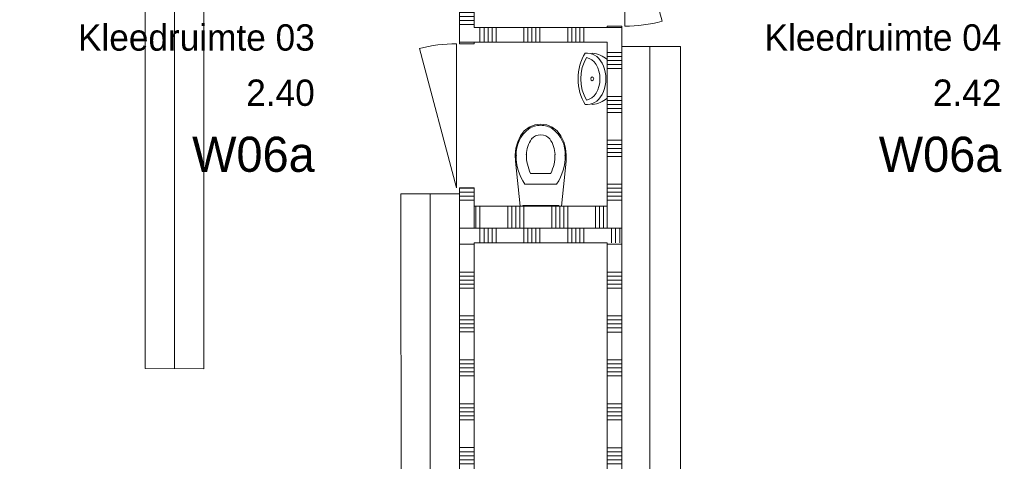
# Model space of a CAD drawing. Header units: millimetres. Extents: x -409 to 257590, y -7854 to 67330.
# Tile 94 of 205: x 52053 to 58784, y 21807 to 24824. Entities that reach past the tile are written whole.
import ezdxf
from ezdxf.enums import TextEntityAlignment as Align

# ---------------------------------------------------------------- set-up
doc = ezdxf.new("R2010")
doc.units = ezdxf.units.MM
doc.header["$MEASUREMENT"] = 0
for name, color, linetype in [('New_22 NC Binnenwanden', 7, 'Continuous'), ('New_22 NC Binnenwanden Deuren', 7, 'Continuous'), ('New_22 NC Binnenwanden Doorsnede-arcering', 7, 'Continuous'), ('New_22 NC Binnenwanden Laagscheidingslijnen', 7, 'Continuous'), ('New_23 Vloeren', 7, 'Continuous'), ('New_72 Vaste Inrichting', 7, 'Continuous'), ('New_72 Vaste Inrichting Afdek-arcering', 7, 'Continuous'), ('New_74 Sanitair', 7, 'Continuous'), ('New_Z Ruimtefuncties', 7, 'Continuous'), ('New_Z Ruimtefuncties Zone omranding', 7, 'Continuous'), ('New_Z Ruimtefuncties Zone tekst', 7, 'Continuous')]:
    doc.layers.add(name, color=color, linetype=linetype)
doc.styles.add('GENERATED_STYLE_1', font='txt')
doc.styles.add('GENERATED_STYLE_2', font='txt')

# ---------------------------------------------------------------- blocks, each defined once
blk = doc.blocks.new('Slab_1_2', base_point=(0, 42578.3))
at = {"layer": 'New_23 Vloeren', "color": 1, "linetype": 'Continuous', "lineweight": 0, "flags": 128}
blk.add_lwpolyline([(55160, 21435), (55160, 23300), (56070, 23300), (56070, 21435)], close=True, dxfattribs=at)
blk = doc.blocks.new('*X310')
at = {"layer": 'New_22 NC Binnenwanden Doorsnede-arcering', "color": 254, "linetype": 'Continuous', "lineweight": 0, "true_color": 0xe9ebeb}
for p, q in [((55172.6, 23538.1), (55172.6, 23550)), ((55172.6, 23400), (55172.6, 23538.1)), ((55200, 23538.1), (55200, 23550)), ((55200, 23400), (55200, 23538.1)), ((55390.3, 23538.1), (55390.3, 23550)), ((55390.3, 23400), (55390.3, 23538.1)), ((55417.7, 23538.1), (55417.7, 23550)), ((55417.7, 23400), (55417.7, 23538.1)), ((55445.1, 23538.1), (55445.1, 23550)), ((55445.1, 23400), (55445.1, 23538.1)), ((55472.6, 23538.1), (55472.6, 23550)), ((55472.6, 23400), (55472.6, 23538.1)), ((55500, 23538.1), (55500, 23550)), ((55500, 23400), (55500, 23538.1)), ((55690.3, 23538.1), (55690.3, 23550)), ((55690.3, 23400), (55690.3, 23538.1)), ((55717.7, 23538.1), (55717.7, 23550)), ((55717.7, 23400), (55717.7, 23538.1)), ((55745.1, 23538.1), (55745.1, 23550)), ((55745.1, 23400), (55745.1, 23538.1)), ((55772.6, 23538.1), (55772.6, 23550)), ((55772.6, 23400), (55772.6, 23538.1)), ((55800, 23538.1), (55800, 23550)), ((55800, 23400), (55800, 23538.1)), ((55990.3, 23538.1), (55990.3, 23550)), ((55990.3, 23400), (55990.3, 23538.1)), ((56017.7, 23538.1), (56017.7, 23550)), ((56017.7, 23400), (56017.7, 23538.1)), ((56045.1, 23538.1), (56045.1, 23550)), ((56045.1, 23400), (56045.1, 23538.1))]:
    blk.add_line(p, q, dxfattribs=at)
blk = doc.blocks.new('Wall_61_2', base_point=(55160.1, 23400))
at = {"layer": 'New_22 NC Binnenwanden', "color": 8, "linetype": 'Continuous', "lineweight": 0, "true_color": 0x778488}
blk.add_line((56070, 23550), (56070, 23400), dxfattribs=at)
at = {"layer": 'New_22 NC Binnenwanden', "color": 8, "linetype": 'Continuous', "lineweight": 0, "true_color": 0x778488, "flags": 128}
for points in [[(56070, 23550), (55160.1, 23550)], [(55160.1, 23550), (55160.1, 23400)], [(56170, 23400), (56170, 23550)], [(55160.1, 23400), (56070, 23400)]]:
    blk.add_lwpolyline(points, dxfattribs=at)
at = {"layer": 'New_22 NC Binnenwanden', "color": 8, "lineweight": 0, "true_color": 0x778488}
blk.add_blockref('*X310', (0, 0), dxfattribs=at)
blk = doc.blocks.new('*X312')
at = {"layer": 'New_22 NC Binnenwanden Doorsnede-arcering', "color": 254, "linetype": 'Continuous', "lineweight": 0, "true_color": 0xe9ebeb}
for p, q in [((55075, 26017.7), (55060.1, 26017.7)), ((55093.3, 25990.3), (55060.1, 25990.3)), ((55160.1, 25800), (55060.1, 25800)), ((55160.1, 25772.6), (55060.1, 25772.6)), ((55160.1, 25745.1), (55060.1, 25745.1)), ((55160.1, 25717.7), (55060.1, 25717.7)), ((55160.1, 25690.3), (55060.1, 25690.3)), ((55160.1, 25500), (55060.1, 25500)), ((55160.1, 25472.6), (55060.1, 25472.6)), ((55160.1, 25445.1), (55060.1, 25445.1)), ((55160.1, 25417.7), (55060.1, 25417.7)), ((55160.1, 25390.3), (55060.1, 25390.3)), ((55160.1, 25200), (55060.1, 25200)), ((55160.1, 25172.6), (55060.1, 25172.6)), ((55160.1, 25145.1), (55060.1, 25145.1)), ((55160.1, 25117.7), (55060.1, 25117.7)), ((55160.1, 25090.3), (55060.1, 25090.3)), ((55160.1, 24900), (55060.1, 24900)), ((55160.1, 24872.6), (55060.1, 24872.6)), ((55160.1, 24845.1), (55060.1, 24845.1)), ((55160.1, 24817.7), (55060.1, 24817.7)), ((55160.1, 24790.3), (55060.1, 24790.3))]:
    blk.add_line(p, q, dxfattribs=at)
blk = doc.blocks.new('*X314')
at = {"layer": 'New_22 NC Binnenwanden Doorsnede-arcering', "color": 254, "linetype": 'Continuous', "lineweight": 0, "true_color": 0xe9ebeb}
for p, q in [((55160.1, 23672.6), (55060.1, 23672.6)), ((55160.1, 23645.1), (55060.1, 23645.1)), ((55160.1, 23617.7), (55060.1, 23617.7)), ((55160.1, 23590.3), (55060.1, 23590.3))]:
    blk.add_line(p, q, dxfattribs=at)
blk = doc.blocks.new('D1 22_10')
at = {"layer": 'New_22 NC Binnenwanden Deuren', "color": 1, "linetype": 'Continuous', "lineweight": 0}
for q in [(-458.5, 254.7), (-492, 0)]:
    blk.add_line((492, 0), q, dxfattribs=at)
at = {"layer": 'New_22 NC Binnenwanden Deuren', "color": 7, "linetype": 'Continuous', "lineweight": 0}
for p, q in [((-492, -20), (-492, -120)), ((-492, -20), (-492, -120)), ((492, -20), (492, -120)), ((492, -20), (492, -120))]:
    blk.add_line(p, q, dxfattribs=at)
at = {"layer": 'New_22 NC Binnenwanden Deuren', "color": 1, "linetype": 'Continuous', "lineweight": 0}
blk.add_arc((492, 0), 984, 165, 180, dxfattribs=at)
blk = doc.blocks.new('*X316')
at = {"layer": 'New_22 NC Binnenwanden Doorsnede-arcering', "color": 254, "linetype": 'Continuous', "lineweight": 0, "true_color": 0xe9ebeb}
for p, q in [((55160.1, 26017.7), (55075, 26017.7)), ((55160.1, 25990.3), (55093.3, 25990.3))]:
    blk.add_line(p, q, dxfattribs=at)
blk = doc.blocks.new('Wall_62_2', base_point=(55060.1, 26040.1))
at = {"layer": 'New_22 NC Binnenwanden', "color": 8, "linetype": 'Continuous', "lineweight": 0, "true_color": 0x778488}
for p, q in [((55060.1, 24660), (55160.1, 24660)), ((55060.1, 23676), (55160.1, 23676))]:
    blk.add_line(p, q, dxfattribs=at)
at = {"layer": 'New_22 NC Binnenwanden', "color": 8, "linetype": 'Continuous', "lineweight": 0, "true_color": 0x778488, "flags": 128}
for points in [[(55060.1, 26040.1), (55060.1, 24770)], [(55060.1, 26040.1), (55160.1, 26040.1)], [(55160.1, 24770), (55160.1, 25890.1)], [(55060.1, 24670), (55060.1, 24660)], [(55160.1, 24660), (55160.1, 24670)], [(55060.1, 23676), (55060.1, 23400)], [(55160.1, 23400), (55160.1, 23676)], [(55060.1, 23400), (55160.1, 23400)]]:
    blk.add_lwpolyline(points, dxfattribs=at)
at = {"layer": 'New_22 NC Binnenwanden Laagscheidingslijnen', "color": 8, "linetype": 'Continuous', "lineweight": 0, "true_color": 0x778488}
blk.add_line((55160.1, 26040.1), (55160.1, 25890.1), dxfattribs=at)
at = {"layer": 'New_22 NC Binnenwanden', "color": 8, "lineweight": 0, "true_color": 0x778488}
for name in ['*X312', '*X316', '*X314']:
    blk.add_blockref(name, (0, 0), dxfattribs=at)
at = {"layer": 'New_22 NC Binnenwanden Deuren', "color": 1, "linetype": 'Continuous', "lineweight": 0, "xscale": -1, "zscale": 1000, "rotation": 90}
blk.add_blockref('D1 22_10', (55040.1, 24168), dxfattribs=at)
blk = doc.blocks.new('*X861')
at = {"layer": 'New_22 NC Binnenwanden Doorsnede-arcering', "color": 254, "linetype": 'Continuous', "lineweight": 0, "true_color": 0xe9ebeb}
for p, q in [((56170, 23290.2), (56070, 23290.2)), ((56170, 23099.9), (56070, 23099.9)), ((56170, 23072.5), (56070, 23072.5)), ((56170, 23045), (56070, 23045)), ((56170, 23017.6), (56070, 23017.6)), ((56170, 22990.2), (56070, 22990.2)), ((56170, 22799.9), (56070, 22799.9)), ((56170, 22772.5), (56070, 22772.5)), ((56170, 22745), (56070, 22745)), ((56170, 22717.6), (56070, 22717.6)), ((56170, 22690.2), (56070, 22690.2)), ((56170, 22499.9), (56070, 22499.9)), ((56170, 22472.5), (56070, 22472.5)), ((56170, 22445), (56070, 22445)), ((56170, 22417.6), (56070, 22417.6)), ((56170, 22390.2), (56070, 22390.2)), ((56170, 22199.9), (56070, 22199.9)), ((56170, 22172.5), (56070, 22172.5)), ((56170, 22145), (56070, 22145)), ((56170, 22117.6), (56070, 22117.6)), ((56170, 22090.2), (56070, 22090.2)), ((56170, 21899.9), (56070, 21899.9)), ((56170, 21872.5), (56070, 21872.5)), ((56170, 21845), (56070, 21845)), ((56170, 21817.6), (56070, 21817.6)), ((56170, 21790.2), (56070, 21790.2)), ((56170, 21599.9), (56070, 21599.9)), ((56170, 21572.5), (56070, 21572.5)), ((56170, 21545), (56070, 21545)), ((56170, 21517.6), (56087.4, 21517.6)), ((56170, 21490.2), (56114.8, 21490.2))]:
    blk.add_line(p, q, dxfattribs=at)
blk = doc.blocks.new('*X862')
at = {"layer": 'New_22 NC Binnenwanden Doorsnede-arcering', "color": 254, "linetype": 'Continuous', "lineweight": 0, "true_color": 0xe9ebeb}
for p, q in [((56087.4, 21517.6), (56070, 21517.6)), ((56114.8, 21490.2), (56070, 21490.2))]:
    blk.add_line(p, q, dxfattribs=at)
blk = doc.blocks.new('Wall_204_2', base_point=(56070, 23300))
at = {"layer": 'New_22 NC Binnenwanden', "color": 8, "linetype": 'Continuous', "lineweight": 0, "true_color": 0x778488, "flags": 128}
for points in [[(56070, 23300), (56070, 21535)], [(56170, 21435), (56170, 23300)], [(56170, 21435), (56070, 21435)]]:
    blk.add_lwpolyline(points, dxfattribs=at)
at = {"layer": 'New_22 NC Binnenwanden Laagscheidingslijnen', "color": 8, "linetype": 'Continuous', "lineweight": 0, "true_color": 0x778488}
blk.add_line((56070, 21535), (56070, 21435), dxfattribs=at)
at = {"layer": 'New_22 NC Binnenwanden', "color": 8, "lineweight": 0, "true_color": 0x778488}
for name in ['*X861', '*X862']:
    blk.add_blockref(name, (0, 0), dxfattribs=at)
blk = doc.blocks.new('*X864')
at = {"layer": 'New_22 NC Binnenwanden Doorsnede-arcering', "color": 254, "linetype": 'Continuous', "lineweight": 0, "true_color": 0xe9ebeb}
for p, q in [((56170, 24599.9), (56070, 24599.9)), ((56170, 24572.4), (56070, 24572.4)), ((56170, 24545), (56070, 24545)), ((56170, 24517.6), (56070, 24517.6)), ((56170, 24490.1), (56070, 24490.1)), ((56170, 24299.9), (56070, 24299.9)), ((56170, 24272.4), (56070, 24272.4)), ((56170, 24245), (56070, 24245)), ((56170, 24217.6), (56070, 24217.6)), ((56170, 24190.1), (56070, 24190.1)), ((56170, 23999.9), (56070, 23999.9)), ((56170, 23972.4), (56070, 23972.4)), ((56170, 23945), (56070, 23945)), ((56170, 23917.6), (56070, 23917.6)), ((56170, 23890.1), (56070, 23890.1)), ((56170, 23699.9), (56070, 23699.9)), ((56170, 23672.4), (56070, 23672.4)), ((56170, 23645), (56070, 23645)), ((56170, 23617.6), (56070, 23617.6)), ((56170, 23590.1), (56070, 23590.1))]:
    blk.add_line(p, q, dxfattribs=at)
blk = doc.blocks.new('*X865')
at = {"layer": 'New_22 NC Binnenwanden Doorsnede-arcering', "color": 254, "linetype": 'Continuous', "lineweight": 0, "true_color": 0xe9ebeb}
for p, q in [((56170, 26017.6), (56070, 26017.6)), ((56170, 25990.1), (56070, 25990.1)), ((56170, 25799.9), (56070, 25799.9)), ((56170, 25772.4), (56070, 25772.4))]:
    blk.add_line(p, q, dxfattribs=at)
blk = doc.blocks.new('Wall_205_2', base_point=(56070, 26140.1))
at = {"layer": 'New_22 NC Binnenwanden', "color": 8, "linetype": 'Continuous', "lineweight": 0, "true_color": 0x778488}
for p, q in [((56170, 25764), (56070, 25764)), ((56170, 24780), (56070, 24780))]:
    blk.add_line(p, q, dxfattribs=at)
at = {"layer": 'New_22 NC Binnenwanden', "color": 8, "linetype": 'Continuous', "lineweight": 0, "true_color": 0x778488, "flags": 128}
for points in [[(56070, 26040.1), (56070, 25764)], [(56170, 25764), (56170, 26040.1)], [(56070, 24780), (56070, 24770)], [(56170, 23400), (56170, 24780)], [(56070, 24670), (56070, 23400)], [(56070, 23400), (56170, 23400)]]:
    blk.add_lwpolyline(points, dxfattribs=at)
at = {"layer": 'New_22 NC Binnenwanden', "color": 8, "lineweight": 0, "true_color": 0x778488}
for name in ['*X865', '*X864']:
    blk.add_blockref(name, (0, 0), dxfattribs=at)
at = {"layer": 'New_22 NC Binnenwanden Deuren', "color": 1, "linetype": 'Continuous', "lineweight": 0, "xscale": -1, "zscale": 1000, "rotation": 269.9998809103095}
blk.add_blockref('D1 22_10', (56190, 25272), dxfattribs=at)
blk = doc.blocks.new('*X904')
at = {"layer": 'New_22 NC Binnenwanden Doorsnede-arcering', "color": 254, "linetype": 'Continuous', "lineweight": 0, "true_color": 0xe9ebeb}
for p, q in [((55160.1, 23290.3), (55060.1, 23290.3)), ((55160.1, 23100), (55060.1, 23100)), ((55160.1, 23072.6), (55060.1, 23072.6)), ((55160.1, 23045.1), (55060.1, 23045.1)), ((55160.1, 23017.7), (55060.1, 23017.7)), ((55160.1, 22990.3), (55060.1, 22990.3)), ((55160.1, 22800), (55060.1, 22800)), ((55160.1, 22772.6), (55060.1, 22772.6)), ((55160.1, 22745.1), (55060.1, 22745.1)), ((55160.1, 22717.7), (55060.1, 22717.7)), ((55160.1, 22690.3), (55060.1, 22690.3)), ((55160.1, 22500), (55060.1, 22500)), ((55160.1, 22472.6), (55060.1, 22472.6)), ((55160.1, 22445.1), (55060.1, 22445.1)), ((55160.1, 22417.7), (55060.1, 22417.7)), ((55160.1, 22390.3), (55060.1, 22390.3)), ((55160.1, 22200), (55060.1, 22200)), ((55160.1, 22172.6), (55060.1, 22172.6)), ((55160.1, 22145.1), (55060.1, 22145.1)), ((55160.1, 22117.7), (55060.1, 22117.7)), ((55160.1, 22090.3), (55060.1, 22090.3)), ((55160.1, 21900), (55060.1, 21900)), ((55160.1, 21872.6), (55060.1, 21872.6)), ((55160.1, 21845.1), (55060.1, 21845.1)), ((55160.1, 21817.7), (55060.1, 21817.7)), ((55160.1, 21790.3), (55060.1, 21790.3)), ((55160.1, 21600), (55060.1, 21600)), ((55160.1, 21572.6), (55060.1, 21572.6)), ((55160.1, 21545.1), (55060.1, 21545.1)), ((55142.8, 21517.7), (55060.1, 21517.7)), ((55115.3, 21490.3), (55060.1, 21490.3))]:
    blk.add_line(p, q, dxfattribs=at)
blk = doc.blocks.new('*X905')
at = {"layer": 'New_22 NC Binnenwanden Doorsnede-arcering', "color": 254, "linetype": 'Continuous', "lineweight": 0, "true_color": 0xe9ebeb}
for p, q in [((55160.1, 21490.3), (55115.3, 21490.3)), ((55160.1, 21517.7), (55142.8, 21517.7))]:
    blk.add_line(p, q, dxfattribs=at)
blk = doc.blocks.new('Wall_224_2', base_point=(55060.1, 23300))
at = {"layer": 'New_22 NC Binnenwanden', "color": 8, "linetype": 'Continuous', "lineweight": 0, "true_color": 0x778488, "flags": 128}
for points in [[(55060.1, 23300), (55060.1, 21435)], [(55160.1, 21535), (55160.1, 23300)], [(55060.1, 21435), (55160.1, 21435)]]:
    blk.add_lwpolyline(points, dxfattribs=at)
at = {"layer": 'New_22 NC Binnenwanden Laagscheidingslijnen', "color": 8, "linetype": 'Continuous', "lineweight": 0, "true_color": 0x778488}
blk.add_line((55160.1, 21535), (55160.1, 21435), dxfattribs=at)
at = {"layer": 'New_22 NC Binnenwanden', "color": 8, "lineweight": 0, "true_color": 0x778488}
for name in ['*X904', '*X905']:
    blk.add_blockref(name, (0, 0), dxfattribs=at)
blk = doc.blocks.new('Slab_21_2', base_point=(55060.1, 21435))
at = {"layer": 'New_72 Vaste Inrichting Afdek-arcering', "linetype": 'Continuous', "lineweight": 0, "true_color": 0x000000}
h = blk.add_hatch(dxfattribs=at)
h.set_pattern_fill('920_Lijnen_horz_150_0002', color=18, style=0, pattern_type=2)
h.set_pattern_definition([(90, (54860.06, 21835.5), (218.032, 0), [])])
h.paths.add_polyline_path([(55060.1, 21435), (55060.1, 23635), (54659.6, 23635), (54660.1, 21434.7)])
at = {"layer": 'New_72 Vaste Inrichting', "color": 1, "linetype": 'Continuous', "lineweight": 0, "flags": 128}
blk.add_lwpolyline([(55060.1, 21435), (54660.1, 21434.7), (54659.6, 23635), (55060.1, 23635)], close=True, dxfattribs=at)
blk = doc.blocks.new('Slab_27_2', base_point=(56570.2, 21445.1))
at = {"layer": 'New_72 Vaste Inrichting Afdek-arcering', "linetype": 'Continuous', "lineweight": 0, "true_color": 0x000000}
h = blk.add_hatch(dxfattribs=at)
h.set_pattern_fill('920_Lijnen_horz_150_0002', color=18, style=0, pattern_type=2)
h.set_pattern_definition([(90, (56360.14, 20964.92), (218.032, 0), [])])
h.paths.add_polyline_path([(56570.2, 21445.1), (56570.2, 24640), (56169.2, 24640), (56170, 21444.8)])
at = {"layer": 'New_72 Vaste Inrichting', "color": 1, "linetype": 'Continuous', "lineweight": 0, "flags": 128}
blk.add_lwpolyline([(56570.2, 21445.1), (56170, 21444.8), (56169.2, 24640), (56570.2, 24640)], close=True, dxfattribs=at)
blk = doc.blocks.new('Slab_28_2', base_point=(52911.2, 22439.9))
at = {"layer": 'New_72 Vaste Inrichting Afdek-arcering', "linetype": 'Continuous', "lineweight": 0, "true_color": 0x000000}
h = blk.add_hatch(dxfattribs=at)
h.set_pattern_fill('920_Lijnen_horz_150_0002', color=18, style=0, pattern_type=2)
h.set_pattern_definition([(90, (53111.2, 20839.83), (-218.032, 0), [])])
h.paths.add_polyline_path([(52911.2, 22439.9), (53311.6, 22439.5), (53312.4, 25189.9), (52911.2, 25189.9)])
at = {"layer": 'New_72 Vaste Inrichting', "color": 1, "linetype": 'Continuous', "lineweight": 0, "flags": 128}
blk.add_lwpolyline([(52911.2, 22439.9), (53311.6, 22439.5), (53312.4, 25189.9), (52911.2, 25189.9)], close=True, dxfattribs=at)
blk = doc.blocks.new('*X1242')
at = {"layer": 'New_22 NC Binnenwanden Doorsnede-arcering', "color": 254, "linetype": 'Continuous', "lineweight": 0, "true_color": 0xe9ebeb}
for p, q in [((55200, 23400), (55200, 23300)), ((55227.4, 23400), (55227.4, 23300)), ((55254.9, 23400), (55254.9, 23300)), ((55282.3, 23400), (55282.3, 23300)), ((55309.7, 23400), (55309.7, 23300)), ((55500, 23400), (55500, 23300)), ((55527.4, 23400), (55527.4, 23300)), ((55554.9, 23400), (55554.9, 23300)), ((55582.3, 23400), (55582.3, 23300)), ((55609.7, 23400), (55609.7, 23300)), ((55800, 23400), (55800, 23300)), ((55827.4, 23400), (55827.4, 23300)), ((55854.9, 23400), (55854.9, 23300)), ((55882.3, 23400), (55882.3, 23300)), ((55909.7, 23400), (55909.7, 23300))]:
    blk.add_line(p, q, dxfattribs=at)
blk = doc.blocks.new('*X1243')
at = {"layer": 'New_22 NC Binnenwanden Doorsnede-arcering', "color": 254, "linetype": 'Continuous', "lineweight": 0, "true_color": 0xe9ebeb}
for p, q in [((56100, 23400), (56100, 23330)), ((56127.4, 23400), (56127.4, 23357.4)), ((56154.9, 23400), (56154.9, 23384.9))]:
    blk.add_line(p, q, dxfattribs=at)
blk = doc.blocks.new('*X1245')
at = {"layer": 'New_22 NC Binnenwanden Doorsnede-arcering', "color": 254, "linetype": 'Continuous', "lineweight": 0, "true_color": 0xe9ebeb}
for p, q in [((56127.4, 23357.4), (56127.4, 23300)), ((56154.9, 23384.9), (56154.9, 23300)), ((56100, 23330), (56100, 23300))]:
    blk.add_line(p, q, dxfattribs=at)
blk = doc.blocks.new('Wall_287_2', base_point=(55060.1, 23300))
at = {"layer": 'New_22 NC Binnenwanden', "color": 8, "linetype": 'Continuous', "lineweight": 0, "true_color": 0x778488, "flags": 128}
for points in [[(56170, 23400), (55060.1, 23400)], [(55060.1, 23400), (55060.1, 23300)], [(56170, 23400), (56170, 23300)], [(55160.1, 23300), (56070, 23300)]]:
    blk.add_lwpolyline(points, dxfattribs=at)
at = {"layer": 'New_22 NC Binnenwanden', "color": 8, "lineweight": 0, "true_color": 0x778488}
for name in ['*X1242', '*X1243', '*X1245']:
    blk.add_blockref(name, (0, 0), dxfattribs=at)
blk = doc.blocks.new('*X1247')
at = {"layer": 'New_22 NC Binnenwanden Doorsnede-arcering', "color": 254, "linetype": 'Continuous', "lineweight": 0, "true_color": 0xe9ebeb}
for p, q in [((55200, 24770), (55200, 24670)), ((55227.4, 24770), (55227.4, 24670)), ((55254.9, 24770), (55254.9, 24670)), ((55282.3, 24770), (55282.3, 24670)), ((55309.7, 24770), (55309.7, 24670)), ((55500, 24770), (55500, 24670)), ((55527.4, 24770), (55527.4, 24670)), ((55554.9, 24770), (55554.9, 24670)), ((55582.3, 24770), (55582.3, 24670)), ((55609.7, 24770), (55609.7, 24670)), ((55800, 24770), (55800, 24670)), ((55827.4, 24770), (55827.4, 24670)), ((55854.9, 24770), (55854.9, 24670)), ((55882.3, 24770), (55882.3, 24670)), ((55909.7, 24770), (55909.7, 24670))]:
    blk.add_line(p, q, dxfattribs=at)
blk = doc.blocks.new('Wall_288_2', base_point=(55060.1, 24720))
at = {"layer": 'New_22 NC Binnenwanden', "color": 8, "linetype": 'Continuous', "lineweight": 0, "true_color": 0x778488, "flags": 128}
for points in [[(55060.1, 24770), (55060.1, 24770)], [(55060.1, 24670), (55060.1, 24770)], [(56070, 24770), (55160.1, 24770)], [(55060.1, 24670), (55060.1, 24670)], [(55160.1, 24670), (56070, 24670)]]:
    blk.add_lwpolyline(points, dxfattribs=at)
at = {"layer": 'New_22 NC Binnenwanden', "color": 8, "lineweight": 0, "true_color": 0x778488}
blk.add_blockref('*X1247', (0, 0), dxfattribs=at)
blk = doc.blocks.new('Toilet 22')
at = {"layer": 'New_74 Sanitair', "color": 1, "linetype": 'Continuous', "lineweight": 0}
for p, q in [((-141, 0), (-173.3, -306.6)), ((141, 0), (-141, 0)), ((123, 0), (-123, 0)), ((-123, 0), (-123, -5)), ((123, -5), (123, 0)), ((173.3, -306.6), (141, 0)), ((-123, -5), (123, -5)), ((0, -151.4), (-108.9, -151.4)), ((108.9, -151.4), (0, -151.4)), ((0, -223.6), (-68.8, -223.6)), ((68.8, -223.6), (0, -223.6)), ((-173.3, -306.6), (-174.9, -351.8)), ((174.9, -351.8), (173.3, -306.6)), ((-174.9, -351.8), (-169.4, -396.7)), ((-169.4, -396.7), (-157, -440.3)), ((157, -440.3), (169.4, -396.7)), ((169.4, -396.7), (174.9, -351.8)), ((-157, -440.3), (-138, -481.3)), ((62.1, -459.7), (62.1, -459.7)), ((138, -481.3), (157, -440.3)), ((-138, -481.3), (-112.4, -513.9)), ((-112.4, -513.9), (-79.4, -538.8)), ((0, -487.5), (0, -487.5)), ((79.4, -538.8), (112.4, -513.9)), ((81.1, -529), (81.1, -529)), ((112.4, -513.9), (138, -481.3)), ((-79.4, -538.8), (-41, -554.6)), ((-41, -554.6), (0, -560)), ((0, -552.4), (0, -552.4)), ((0, -560), (41, -554.6)), ((41, -554.6), (79.4, -538.8))]:
    blk.add_line(p, q, dxfattribs=at)
for centre, major_axis, start_param, end_param in [((258.1, -339.4), (425.3, 0), 2.612188, 3.165208), ((-258.1, -339.4), (425.3, 0), 6.259569, 6.81259), ((264.5, -347.9), (362.2, 0), 2.738768, 3.154495), ((-264.5, -347.9), (362.2, 0), 6.270283, 6.68601), ((89.5, -360.8), (256.9, 0), 3.085861, 3.98645), ((134.9, -351.4), (232.6, 0), 3.144841, 3.702507), ((-134.9, -351.4), (232.6, 0), 5.722271, 6.279937), ((-89.5, -360.8), (256.9, 0), 5.438328, 6.338917), ((0.8, -419), (78.2, 0), 3.778693, 4.701998), ((-0.8, -419), (78.2, 0), 4.72278, 5.646085), ((0.8, -431.2), (138.5, 0), 4.079884, 4.706528), ((-0.8, -431.2), (138.5, 0), 4.71825, 5.344894)]:
    blk.add_ellipse(centre, major_axis=major_axis, ratio=0.875546, start_param=start_param, end_param=end_param, dxfattribs=at)
for p in [(108.9, -151.4), (68.8, -223.6), (-167, -348.2), (-97.7, -352), (97.7, -352), (167, -348.2), (-62.1, -459.7), (-81.1, -529)]:
    blk.add_point(p, dxfattribs=at)
blk = doc.blocks.new('Wasbak 2 22 KM_2')
at = {"layer": 'New_74 Sanitair', "color": 1, "linetype": 'Continuous', "lineweight": 0}
for p, q in [((-131.2, 0), (131.2, 0)), ((-175, -100), (-171.6, -109.9)), ((-175, -150), (-175, -134.3)), ((175, -100), (171.6, -109.9)), ((175, -150), (175, -134.3))]:
    blk.add_line(p, q, dxfattribs=at)
for centre, major_axis, start_param, end_param in [((126.9, -112.5), (302.4, 0), 2.593709, 3.083707), ((-126.9, -112.5), (302.4, 0), 0.057886, 0.547884), ((0, -134.3), (175, 0), 0, 3.141593), ((0, -154.7), (146.5, 0), 0.120535, 3.021058), ((0, -18.7), (253.8, 0), 3.951376, 5.473402), ((0, -18.7), (225.7, 0), 4.012278, 5.4125)]:
    blk.add_ellipse(centre, major_axis=major_axis, ratio=0.714286, start_param=start_param, end_param=end_param, dxfattribs=at)
blk.add_ellipse((0, -102.5), major_axis=(14, 0), ratio=0.714286, dxfattribs=at)
blk = doc.blocks.new('Kleedruimte 04_2.42_42_2', base_point=(57936.8, 24267.9))
at = {"layer": 'New_Z Ruimtefuncties Zone tekst', "color": 2, "lineweight": 0}
for tag, height, style, p in [('ROOM_NAME', 180, 'GENERATED_STYLE_1', (58764.6, 24792.5)), ('DUMMY_938', 180, 'GENERATED_STYLE_1', (58764.6, 24833.6)), ('DUMMY_939', 180, 'GENERATED_STYLE_1', (58764.6, 24456.5)), ('ROOM_NUMBER', 180, 'GENERATED_STYLE_1', (58764.6, 24415.3)), ('stWallCovering', 240, 'GENERATED_STYLE_2', (58764.6, 24024.5))]:
    blk.add_attdef(tag, text='', height=height, dxfattribs=dict(at, style=style)).set_placement(p, align=Align.TOP_RIGHT)
at = {"layer": 'New_Z Ruimtefuncties Zone tekst', "color": 2, "lineweight": 0, "style": 'GENERATED_STYLE_2'}
blk.add_attdef('DUMMY_940', text='', height=240, dxfattribs=at).set_placement((57109, 24079.3), align=Align.TOP_LEFT)
blk = doc.blocks.new('Kleedruimte 03_2.40_64_2', base_point=(53242.7, 24267.9))
at = {"layer": 'New_Z Ruimtefuncties Zone tekst', "color": 2, "lineweight": 0}
for tag, height, style, p in [('ROOM_NAME', 180, 'GENERATED_STYLE_1', (54070.5, 24792.5)), ('DUMMY_938', 180, 'GENERATED_STYLE_1', (54070.5, 24833.6)), ('DUMMY_939', 180, 'GENERATED_STYLE_1', (54070.5, 24456.5)), ('ROOM_NUMBER', 180, 'GENERATED_STYLE_1', (54070.5, 24415.3)), ('stWallCovering', 240, 'GENERATED_STYLE_2', (54070.5, 24024.5))]:
    blk.add_attdef(tag, text='', height=height, dxfattribs=dict(at, style=style)).set_placement(p, align=Align.TOP_RIGHT)
at = {"layer": 'New_Z Ruimtefuncties Zone tekst', "color": 2, "lineweight": 0, "style": 'GENERATED_STYLE_2'}
blk.add_attdef('DUMMY_940', text='', height=240, dxfattribs=at).set_placement((52414.9, 24079.3), align=Align.TOP_LEFT)

msp = doc.modelspace()

# ---------------------------------------------------------------- linework, layer by layer
at = {"layer": 'New_Z Ruimtefuncties Zone omranding', "color": 142, "linetype": 'Continuous', "lineweight": 0, "true_color": 0x0ca2d3, "flags": 128}
for points in [[(51510, 26039.9), (51510, 21589), (52427.5, 21589), (52427.5, 21435), (55060.1, 21435), (55060.1, 23400), (56070, 23400), (56070, 24670), (55060.1, 24670), (55060.1, 26040.1), (53735, 26040.2), (53735, 25850), (53485, 25850), (53485, 26040)], [(55160.1, 24770), (56170, 24770), (56170, 21435), (59980, 21435), (59980, 26040.1), (58010, 26040.1), (55160.1, 26040.1)]]:
    msp.add_lwpolyline(points, close=True, dxfattribs=at)

# ---------------------------------------------------------------- block references
at = {"layer": 'New_22 NC Binnenwanden', "color": 8, "lineweight": 0, "true_color": 0x778488}
for name, p in [('Wall_62_2', (55060.1, 26040.1)), ('Wall_205_2', (56070, 26140.1)), ('Wall_288_2', (55060.1, 24720)), ('Wall_61_2', (55160.1, 23400)), ('Wall_287_2', (55060.1, 23300)), ('Wall_224_2', (55060.1, 23300)), ('Wall_204_2', (56070, 23300))]:
    msp.add_blockref(name, p, dxfattribs=at)
at = {"layer": 'New_23 Vloeren', "color": 1, "linetype": 'Continuous', "lineweight": 0}
msp.add_blockref('Slab_1_2', (0, 42578.3), dxfattribs=at)
at = {"layer": 'New_72 Vaste Inrichting', "color": 1, "linetype": 'Continuous', "lineweight": 0}
for name, p in [('Slab_28_2', (52911.2, 22439.9)), ('Slab_27_2', (56570.2, 21445.1)), ('Slab_21_2', (55060.1, 21435))]:
    msp.add_blockref(name, p, dxfattribs=at)
at = {"layer": 'New_74 Sanitair', "color": 1, "linetype": 'Continuous', "lineweight": 0, "xscale": -1, "zscale": 1000}
for name, p, rotation in [('Wasbak 2 22 KM_2', (56070, 24420), 270), ('Toilet 22', (55615.1, 23550), 180)]:
    msp.add_blockref(name, p, dxfattribs=dict(at, rotation=rotation))
at = {"layer": 'New_Z Ruimtefuncties', "color": 2, "linetype": 'Continuous', "lineweight": 0}
for name, p, values in [('Kleedruimte 03_2.40_64_2', (53242.7, 24267.9), {'ROOM_NAME': 'Kleedruimte 03', 'ROOM_NUMBER': '2.40', 'stWallCovering': 'W06a'}), ('Kleedruimte 04_2.42_42_2', (57936.8, 24267.9), {'ROOM_NAME': 'Kleedruimte 04', 'ROOM_NUMBER': '2.42', 'stWallCovering': 'W06a'})]:
    msp.add_blockref(name, p, dxfattribs=at).add_auto_attribs(values)

doc.saveas('drawing.dxf')
